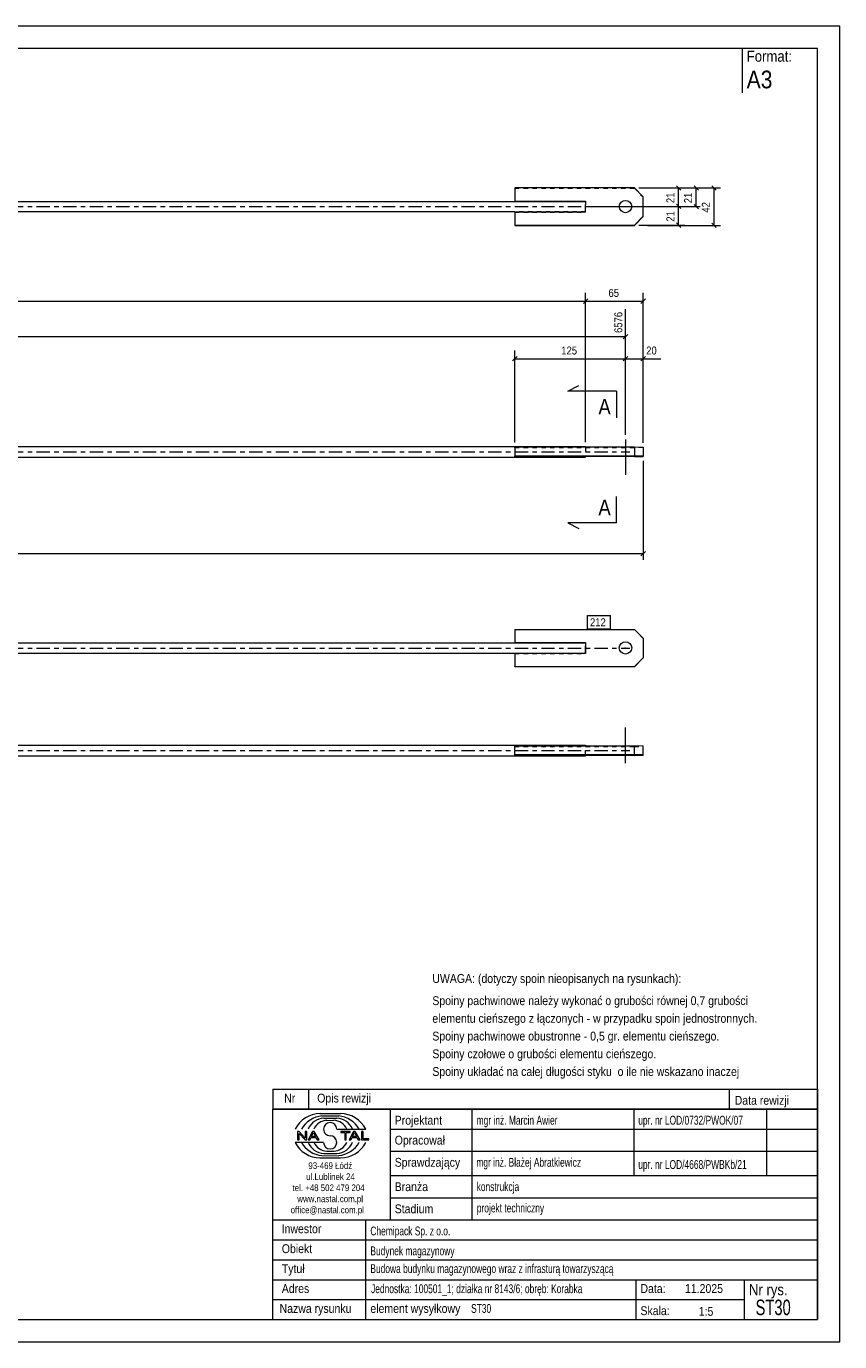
# Model space of a CAD drawing. Header units: millimetres. Extents: x 0 to 420, y 0 to 297.
# Tile 2 of 2: x 236 to 420, y 0 to 297. Entities that reach past the tile are written whole.
import ezdxf

# ---------------------------------------------------------------- set-up
doc = ezdxf.new("R2010")
doc.units = ezdxf.units.MM
for name, pattern in [('XKITLINE00', [0]), ('XKITLINE01', [4, 1, -1, 1, -1]), ('XKITLINE03', [6, 3, -1, 1, -1])]:
    doc.linetypes.add(name, pattern=pattern)
for name, color, linetype, lineweight in [('Arkusz rysunku', 3, 'Continuous', 0), ('Element', 2, 'Continuous', 0), ('Inny typ obiektu', 7, 'Continuous', 0), ('Przekrój', 7, 'Continuous', 0), ('Wymiar', 4, 'Continuous', 0), ('Znak elementu', 2, 'Continuous', 0), ('Śruba', 3, 'Continuous', 0)]:
    doc.layers.add(name, color=color, linetype=linetype, lineweight=lineweight)
doc.styles.add('ARIAL', font='ARIAL.TTF')

msp = doc.modelspace()

# ---------------------------------------------------------------- linework, layer by layer
at = {"layer": 'Arkusz rysunku', "linetype": 'XKITLINE00', "lineweight": 0}
for p, q in [((420, 297), (0, 297)), ((420, 297), (415, 297)), ((420, 0), (420, 297)), ((415, 292), (5, 292)), ((415, 5), (415, 292)), ((5, 5), (415, 5)), ((0, 0), (420, 0))]:
    msp.add_line(p, q, dxfattribs=at)
at = {"layer": 'Element', "linetype": 'XKITLINE00', "lineweight": 0}
for p, q in [((373.62, 260.5), (346.62, 260.5)), ((346.62, 260.5), (346.62, 257.48)), ((375.62, 258.5), (373.62, 260.5)), ((375.62, 254.06), (375.62, 258.5)), ((202.62, 257.48), (362.62, 257.48)), ((346.62, 257.5), (362.62, 257.5)), ((362.62, 257.5), (362.62, 256.78)), ((362.62, 255.83), (362.62, 256.78)), ((362.62, 255.1), (362.62, 255.83)), ((346.62, 255.08), (202.62, 255.08)), ((346.62, 255.1), (362.62, 255.1)), ((346.62, 255.1), (346.62, 252.06)), ((373.62, 252.1), (375.62, 254.1)), ((373.62, 252.06), (375.62, 254.06)), ((346.62, 252.1), (373.62, 252.1)), ((346.62, 252.06), (373.62, 252.06)), ((373.62, 252.1), (373.62, 252.06)), ((202.62, 202.14), (362.62, 202.14)), ((346.62, 202.03), (373.62, 202.03)), ((346.62, 202.03), (346.62, 199.97)), ((362.62, 202.14), (362.62, 202.03)), ((373.62, 202.03), (375.62, 201.99)), ((373.62, 202.03), (373.62, 200.03)), ((375.62, 201.99), (375.62, 199.9)), ((202.62, 199.74), (362.62, 199.74)), ((346.62, 200.03), (373.62, 200.03)), ((346.62, 199.97), (362.62, 199.97)), ((362.62, 199.97), (362.62, 199.95)), ((362.62, 199.74), (362.62, 199.95)), ((373.62, 199.86), (362.62, 199.86)), ((373.62, 200.03), (375.62, 199.99)), ((373.62, 199.86), (375.62, 199.9)), ((346.62, 160.84), (346.62, 157.84)), ((346.62, 160.84), (373.62, 160.84)), ((373.62, 160.84), (375.62, 158.84)), ((202.62, 157.82), (362.62, 157.82)), ((346.62, 157.84), (346.62, 157.82)), ((346.62, 157.84), (362.62, 157.84)), ((362.62, 157.84), (362.62, 157.14)), ((375.62, 158.84), (375.62, 154.44)), ((346.62, 155.42), (202.62, 155.42)), ((346.62, 155.44), (346.62, 152.44)), ((346.62, 155.44), (362.62, 155.44)), ((362.62, 157.14), (362.62, 156.15)), ((362.62, 155.44), (362.62, 156.15)), ((373.62, 152.44), (375.62, 154.44)), ((375.62, 154.44), (375.62, 154.4)), ((346.62, 152.4), (346.62, 152.44)), ((346.62, 152.44), (373.62, 152.44)), ((373.62, 152.4), (346.62, 152.4)), ((375.62, 154.4), (373.62, 152.4)), ((373.62, 152.4), (373.62, 152.44)), ((202.62, 134.66), (362.62, 134.66)), ((346.62, 134.54), (373.62, 134.54)), ((346.62, 132.54), (346.62, 134.54)), ((362.62, 134.66), (362.62, 134.54)), ((373.62, 132.54), (373.62, 134.54)), ((375.62, 134.5), (373.62, 134.54)), ((375.62, 132.5), (375.62, 134.5)), ((202.62, 132.26), (362.62, 132.26)), ((373.62, 132.54), (346.62, 132.54)), ((346.62, 132.54), (346.62, 132.48)), ((346.62, 132.48), (362.62, 132.48)), ((362.62, 132.47), (362.62, 132.48)), ((362.62, 132.26), (362.62, 132.47)), ((373.62, 132.37), (362.62, 132.37)), ((375.62, 132.5), (373.62, 132.54)), ((373.62, 132.37), (375.62, 132.41)), ((375.62, 132.41), (375.62, 132.5))]:
    msp.add_line(p, q, dxfattribs=at)
at = {"layer": 'Element', "linetype": 'XKITLINE01', "lineweight": 0}
for p, q in [((346.62, 260.46), (373.62, 260.46)), ((373.62, 260.5), (373.62, 260.46)), ((373.62, 260.46), (375.62, 258.46)), ((346.62, 257.46), (346.62, 257.48)), ((346.62, 257.48), (346.62, 257.46)), ((346.62, 257.46), (362.62, 257.46)), ((362.62, 257.48), (362.62, 256.78)), ((362.62, 255.83), (362.62, 256.78)), ((362.62, 255.08), (362.62, 255.83)), ((362.62, 255.08), (346.62, 255.08)), ((346.62, 255.06), (362.62, 255.06)), ((362.62, 255.06), (362.62, 255.1)), ((362.62, 255.06), (362.62, 255.1)), ((346.62, 201.97), (346.62, 202.03)), ((362.62, 201.97), (346.62, 201.97)), ((362.62, 202.03), (362.62, 200.09)), ((362.62, 201.92), (362.62, 201.97)), ((362.62, 201.97), (362.62, 199.97)), ((375.62, 201.99), (375.62, 201.9)), ((346.62, 201.86), (346.62, 201.92)), ((346.62, 201.92), (362.62, 201.92)), ((373.62, 201.86), (346.62, 201.86)), ((346.62, 199.86), (346.62, 200.03)), ((346.62, 199.92), (362.62, 199.92)), ((362.62, 199.86), (346.62, 199.86)), ((362.62, 200.03), (362.62, 200.09)), ((362.62, 200.03), (362.62, 200.09)), ((362.62, 199.95), (362.62, 200.03)), ((362.62, 199.95), (362.62, 200.03)), ((362.62, 199.92), (362.62, 199.95)), ((375.62, 201.9), (373.62, 201.86)), ((373.62, 200.03), (373.62, 199.86)), ((375.62, 199.99), (375.62, 199.9)), ((346.62, 160.8), (346.62, 160.84)), ((346.62, 160.8), (373.62, 160.8)), ((373.62, 160.8), (373.62, 160.84)), ((373.62, 160.8), (375.62, 158.8)), ((346.62, 157.82), (346.62, 157.8)), ((346.62, 157.8), (362.62, 157.8)), ((362.62, 157.82), (362.62, 155.77)), ((362.62, 155.42), (346.62, 155.42)), ((346.62, 155.4), (362.62, 155.4)), ((362.62, 156.15), (362.62, 157.14)), ((362.62, 156.15), (362.62, 155.42)), ((362.62, 155.4), (362.62, 155.44)), ((362.62, 134.48), (346.62, 134.48)), ((346.62, 134.43), (362.62, 134.43)), ((346.62, 134.37), (373.62, 134.37)), ((362.62, 132.47), (362.62, 134.54)), ((362.62, 132.43), (362.62, 134.48)), ((373.62, 134.37), (375.62, 134.41)), ((346.62, 132.37), (346.62, 132.54)), ((346.62, 132.48), (346.62, 132.54)), ((346.62, 132.54), (346.62, 132.43)), ((362.62, 132.43), (346.62, 132.43)), ((346.62, 132.43), (346.62, 132.37)), ((362.62, 132.37), (346.62, 132.37)), ((362.62, 132.48), (362.62, 132.54)), ((362.62, 132.43), (362.62, 132.47)), ((373.62, 132.37), (373.62, 132.54)), ((375.62, 132.41), (375.62, 132.5))]:
    msp.add_line(p, q, dxfattribs=at)
at = {"layer": 'Element', "linetype": 'XKITLINE03', "lineweight": 0}
for p, q in [((202.62, 256.28), (372.62, 256.28)), ((202.62, 200.94), (372.62, 200.94)), ((202.62, 156.62), (372.62, 156.62)), ((202.62, 133.46), (372.62, 133.46))]:
    msp.add_line(p, q, dxfattribs=at)
at = {"layer": 'Inny typ obiektu', "linetype": 'XKITLINE00', "lineweight": 0}
for p, q in [((398, 292), (398, 282)), ((292, 57), (292, 52.5)), ((292, 57), (415, 57)), ((300, 57), (300, 52.5)), ((395, 57), (395, 52.5)), ((415, 57), (415, 52.5)), ((415, 52.5), (292, 52.5)), ((292, 5), (292, 52.5)), ((292, 52.5), (415, 52.5)), ((302.62, 51.49), (307.23, 51.5)), ((303.07, 50.99), (306.86, 51)), ((303.46, 50.49), (306.45, 50.49)), ((318.5, 52.5), (318.5, 27.5)), ((337, 27.5), (337, 52.5)), ((373.5, 52.5), (373.5, 37.5)), ((403.5, 52.5), (403.5, 37.5)), ((415, 52.5), (415, 5)), ((304.2, 49.98), (305.73, 49.99)), ((306.42, 47.99), (312.98, 47.99)), ((318.5, 48), (415, 48)), ((303.43, 45.01), (297, 45.01)), ((297.93, 47.44), (297.57, 47.44)), ((297.57, 47.44), (297.57, 45.56)), ((297.57, 45.56), (297.9, 45.56)), ((297.9, 47.04), (299.29, 45.56)), ((297.9, 45.56), (297.9, 47.04)), ((299.31, 45.96), (297.93, 47.44)), ((299.29, 45.56), (299.65, 45.56)), ((299.65, 47.44), (299.31, 47.44)), ((299.31, 47.44), (299.31, 45.96)), ((299.65, 45.56), (299.65, 47.44)), ((300.96, 47.44), (299.94, 45.56)), ((299.94, 45.56), (300.31, 45.56)), ((300.31, 45.56), (300.61, 46.13)), ((300.61, 46.13), (301.71, 46.13)), ((300.71, 46.33), (301.14, 47.24)), ((301.6, 46.33), (300.71, 46.33)), ((301.33, 47.44), (300.96, 47.44)), ((301.14, 47.24), (301.6, 46.33)), ((302.41, 45.56), (301.33, 47.44)), ((301.71, 46.13), (302.02, 45.56)), ((302.02, 45.56), (302.41, 45.56)), ((309.43, 47.44), (307.34, 47.44)), ((307.34, 47.44), (307.34, 47.22)), ((307.34, 47.22), (308.21, 47.22)), ((308.21, 47.22), (308.21, 45.56)), ((308.21, 45.56), (308.56, 45.56)), ((308.56, 45.56), (308.56, 47.22)), ((308.56, 47.22), (309.43, 47.22)), ((310.21, 47.44), (309.2, 45.56)), ((309.2, 45.56), (309.57, 45.56)), ((309.43, 47.22), (309.43, 47.44)), ((309.57, 45.56), (309.86, 46.13)), ((309.86, 46.13), (310.96, 46.13)), ((309.96, 46.33), (310.39, 47.24)), ((310.86, 46.33), (309.96, 46.33)), ((310.59, 47.44), (310.21, 47.44)), ((310.4, 47.24), (310.39, 47.24)), ((310.4, 47.24), (310.86, 46.33)), ((311.67, 45.56), (310.59, 47.44)), ((310.96, 46.13), (311.27, 45.56)), ((311.27, 45.56), (311.67, 45.56)), ((312.36, 47.44), (312.01, 47.44)), ((312.01, 47.44), (312.01, 45.56)), ((312.01, 45.56), (313.66, 45.56)), ((312.36, 45.78), (312.36, 47.44)), ((313.66, 45.78), (312.36, 45.78)), ((313.66, 45.56), (313.66, 45.78)), ((303.07, 42.01), (306.86, 42)), ((303.46, 42.51), (306.45, 42.51)), ((304.2, 43.02), (305.73, 43.01)), ((318.5, 43), (415, 43)), ((302.62, 41.51), (307.23, 41.5)), ((318.5, 37.5), (415, 37.5)), ((318.5, 32.5), (415, 32.5)), ((292, 27.5), (415, 27.5)), ((313, 5), (313, 27.5)), ((292, 23), (415, 23)), ((292, 18.5), (415, 18.5)), ((292, 14), (415, 14)), ((374, 5), (374, 14)), ((398.5, 5), (398.5, 14)), ((292, 9.5), (398.5, 9.5)), ((292, 5), (415, 5))]:
    msp.add_line(p, q, dxfattribs=at)
for centre, radius, start, end in [((302.72, 45.08), 6.42, 90.8317, 153.0136), ((303.67, 45), 6.02, 95.7347, 150.2266), ((306.22, 46.41), 4.08, 22.7023, 86.7527), ((306.24, 44.98), 6.04, 29.8256, 84.1252), ((307.25, 45.07), 6.43, 27.0191, 90.199), ((303.7, 46.42), 4.07, 93.3428, 157.3393), ((304.33, 46.6), 3.38, 92.229, 155.8008), ((304.92, 47.99), 1.49, 0.0741, 179.9259), ((304.92, 47.99), 1.49, 179.9259, 270), ((305.59, 46.6), 3.39, 24.2351, 87.5913), ((302.72, 47.92), 6.42, 206.9864, 269.1683), ((303.67, 48), 6.02, 209.7734, 264.2653), ((303.7, 46.58), 4.07, 202.6607, 266.6572), ((304.33, 46.4), 3.38, 204.1992, 267.771), ((304.92, 45.01), 1.49, 180.0741, 359.9259), ((304.92, 45), 1.49, 0.0741, 90), ((305.59, 46.4), 3.39, 272.4087, 335.7649), ((306.22, 46.59), 4.08, 273.2473, 337.2977), ((306.24, 48.02), 6.04, 275.8748, 330.1744), ((307.25, 47.93), 6.43, 269.801, 332.9809)]:
    msp.add_arc(centre, radius, start, end, dxfattribs=at)
at = {"layer": 'Przekrój', "linetype": 'XKITLINE00', "lineweight": 0}
for p, q in [((358.62, 214.62), (361.12, 215.87)), ((363.62, 214.62), (358.62, 214.62)), ((369.62, 214.62), (363.62, 214.62)), ((369.62, 214.62), (369.62, 208.62)), ((369.62, 184.87), (369.62, 190.87)), ((358.62, 184.87), (361.12, 183.62)), ((363.62, 184.87), (358.62, 184.87)), ((369.62, 184.87), (363.62, 184.87))]:
    msp.add_line(p, q, dxfattribs=at)
at = {"layer": 'Wymiar', "linetype": 'XKITLINE00', "lineweight": 0}
for p, q in [((374.62, 260.5), (385.06, 260.5)), ((376.62, 260.5), (393.06, 260.5)), ((376.62, 260.5), (389.06, 260.5)), ((383.11, 261.01), (384.13, 259.99)), ((383.62, 256.34), (383.62, 260.5)), ((387.11, 261.01), (388.13, 259.99)), ((387.62, 256.28), (387.62, 260.5)), ((391.11, 261.01), (392.13, 259.99)), ((391.62, 252.06), (391.62, 260.5)), ((363.62, 256.28), (388.5, 256.28)), ((372.62, 256.34), (385.06, 256.34)), ((372.62, 256.34), (385.06, 256.34)), ((383.11, 256.85), (384.13, 255.83)), ((383.11, 256.85), (384.13, 255.83)), ((383.62, 252.1), (383.62, 256.34)), ((387.11, 256.79), (388.13, 255.77)), ((383.11, 252.61), (384.13, 251.59)), ((391.11, 252.57), (392.13, 251.55)), ((374.62, 252.1), (385.06, 252.1)), ((376.62, 252.06), (393.06, 252.06)), ((41.62, 234.94), (362.62, 234.94)), ((363.13, 235.45), (362.11, 234.43)), ((363.13, 235.45), (362.11, 234.43)), ((362.62, 203.14), (362.62, 236.8)), ((362.62, 203.14), (362.62, 236.8)), ((362.62, 234.94), (375.62, 234.94)), ((376.13, 235.45), (375.11, 234.43)), ((375.62, 202.99), (375.62, 236.8)), ((371.62, 204.74), (371.62, 233.1)), ((41.62, 226.94), (371.62, 226.94)), ((372.13, 227.45), (371.11, 226.43)), ((346.62, 203.03), (346.62, 223.8)), ((371.62, 204.74), (371.62, 223.8)), ((371.62, 204.74), (371.62, 223.8)), ((375.62, 202.99), (375.62, 223.8)), ((347.13, 222.45), (346.11, 221.43)), ((346.62, 221.94), (371.62, 221.94)), ((372.13, 222.45), (371.11, 221.43)), ((372.13, 222.45), (371.11, 221.43)), ((371.62, 221.94), (375.62, 221.94)), ((376.13, 222.45), (375.11, 221.43)), ((375.62, 221.94), (379.64, 221.94)), ((375.62, 221.94), (379.64, 221.94)), ((375.62, 198.9), (375.62, 176.5)), ((376.13, 178.45), (375.11, 177.43)), ((28.62, 177.94), (375.62, 177.94))]:
    msp.add_line(p, q, dxfattribs=at)
at = {"layer": 'Znak elementu', "linetype": 'XKITLINE00', "lineweight": 0}
for p, q in [((363.01, 163.94), (368.22, 163.94)), ((363.01, 160.94), (363.01, 163.94)), ((368.22, 160.94), (368.22, 163.94)), ((363.01, 160.94), (368.22, 160.94))]:
    msp.add_line(p, q, dxfattribs=at)
at = {"layer": 'Śruba', "linetype": 'XKITLINE00', "lineweight": 0}
for p, q in [((371.62, 256.34), (371.62, 256.17)), ((371.62, 203.74), (371.62, 195.74)), ((371.62, 156.56), (371.62, 156.73)), ((371.62, 130.66), (371.62, 138.66))]:
    msp.add_line(p, q, dxfattribs=at)
for centre in [(371.62, 256.3), (371.62, 156.64)]:
    msp.add_circle(centre, 1.4, dxfattribs=at)

# ---------------------------------------------------------------- texts
at = {"layer": 'Inny typ obiektu', "style": 'ARIAL'}
for s, height, width, p in [('Format:', 2.5, 0.85, (399, 289)), ('A3', 4, 0.85, (399, 283)), ('UWAGA: (dotyczy spoin nieopisanych na rysunkach):', 2, 0.85, (328, 81)), ('Spoiny pachwinowe należy wykonać o grubości równej 0,7 grubości', 2, 0.85, (328, 76)), ('elementu cieńszego z łączonych - w przypadku spoin jednostronnych.', 2, 0.85, (328, 72)), ('Spoiny pachwinowe obustronne - 0,5 gr. elementu cieńszego.', 2, 0.85, (328, 68)), ('Spoiny czołowe o grubości elementu cieńszego.', 2, 0.85, (328, 64)), ('Spoiny układać na całej długości styku  o ile nie wskazano inaczej', 2, 0.85, (328, 60)), ('Nr', 2, 0.85, (294.54, 54)), ('Opis rewizji', 2, 0.85, (302, 54)), ('Data rewizji', 2, 0.85, (396.28, 53.5)), ('Projektant', 2, 0.85, (319.5, 49)), ('mgr inż. Marcin Awier', 2, 0.68, (338, 49)), ('upr. nr LOD/0732/PWOK/07', 2, 0.68, (374.5, 49)), ('Opracował', 2, 0.85, (319.5, 44.5)), ('Sprawdzający', 2, 0.85, (319.5, 39.5)), ('mgr inż. Błażej Abratkiewicz', 2, 0.68, (337.94, 39.5)), ('93-469 Łódź', 1.5, 0.85, (300, 39)), ('upr. nr LOD/4668/PWBKb/21', 2, 0.68, (374.5, 39)), ('ul.Lublinek 24', 1.5, 0.85, (299.5, 36.5)), ('Branża', 2, 0.85, (319.5, 34)), ('konstrukcja', 2, 0.68, (338, 34)), ('tel. +48 502 479 204', 1.5, 0.85, (296.41, 34)), ('www.nastal.com.pl', 1.5, 0.85, (297.5, 31.5)), ('office@nastal.com.pl', 1.5, 0.85, (296, 29)), ('Stadium', 2, 0.85, (319.5, 29)), ('projekt techniczny', 2, 0.68, (338.04, 29.19)), ('Inwestor', 2, 0.85, (293.96, 24.5)), ('Chemipack Sp. z o.o.', 2, 0.68, (314, 24)), ('Obiekt', 2, 0.85, (294, 20)), ('Budynek magazynowy', 2, 0.68, (314, 19.5)), ('Tytuł', 2, 0.85, (294, 15.5)), ('Budowa budynku magazynowego wraz z infrasturą towarzyszącą', 2, 0.68, (314, 15.5)), ('Adres', 2, 0.85, (294, 11)), ('Jednostka: 100501_1; działka nr 8143/6; obręb: Korabka', 2, 0.68, (314.16, 10.96)), ('Data:', 2, 0.85, (375, 11)), ('11.2025', 2, 0.85, (385.06, 11)), ('Nr rys.', 2.5, 0.85, (399.5, 10.5)), ('ST30', 3.5, 0.68, (401, 6)), ('Nazwa rysunku', 2, 0.85, (293.5, 6.5)), ('element wysyłkowy', 2, 0.85, (314, 6.5)), ('ST30', 2, 0.68, (336.75, 6.5)), ('Skala:', 2, 0.85, (375, 6)), ('1:5', 2, 0.85, (388.16, 5.85))]:
    msp.add_text(s, height=height, dxfattribs=dict(at, width=width)).set_placement(p)
at = {"layer": 'Przekrój', "style": 'ARIAL', "width": 0.85}
for p in [(365.51, 209.37), (365.51, 186.62)]:
    msp.add_text('A', height=3.5, dxfattribs=at).set_placement(p)
at = {"layer": 'Wymiar', "style": 'ARIAL', "width": 0.85}
for s, p in [('21', (382.66, 257.08)), ('21', (386.66, 257.05)), ('42', (390.66, 254.94)), ('21', (382.66, 252.89)), ('6576', (370.9, 227.76))]:
    msp.add_text(s, height=1.8, rotation=90.0002, dxfattribs=at).set_placement(p)
for s, p in [('65', (367.78, 235.9)), ('125', (357.12, 222.9)), ('20', (376.3, 222.9))]:
    msp.add_text(s, height=1.8, dxfattribs=at).set_placement(p)
at = {"layer": 'Znak elementu', "style": 'ARIAL', "width": 0.85}
msp.add_text('212', height=1.8, dxfattribs=at).set_placement((363.61, 161.54))

doc.saveas('drawing.dxf')
